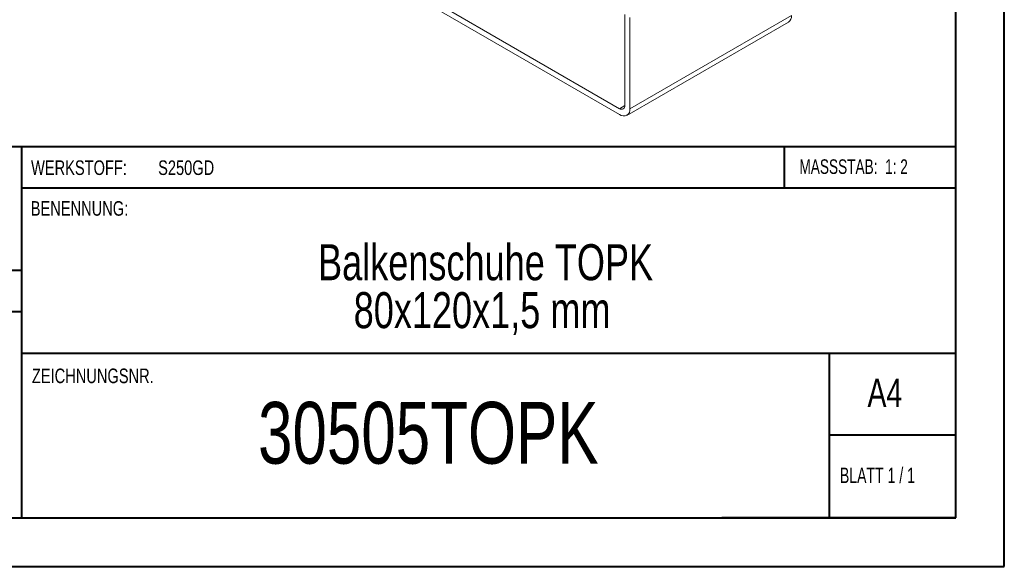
# Model space of a CAD drawing. Header units: millimetres. Extents: x 0 to 210, y 0 to 297.
# Tile 2 of 9: x 109 to 210, y 0 to 56. Entities that reach past the tile are written whole.
import ezdxf

# ---------------------------------------------------------------- set-up
doc = ezdxf.new("R2010")
doc.units = ezdxf.units.MM
doc.styles.add('SLDTEXTSTYLE0', font='TXT', dxfattribs={"width": 0.75})
doc.styles.add('SLDTEXTSTYLE1', font='TXT', dxfattribs={"width": 0.681818})
doc.styles.add('SLDTEXTSTYLE2', font='TXT', dxfattribs={"width": 0.7})

# ---------------------------------------------------------------- blocks, each defined once
blk = doc.blocks.new('SW_NOTE_1')
at = {"color": 0, "linetype": 'Continuous', "lineweight": 0, "char_height": 3.7042, "attachment_point": 2, "style": 'SLDTEXTSTYLE0'}
for s, insert in [('Balkenschuhe TOPK', (23.21, 4.77)), ('80x120x1,5 mm', (22.85, -0.16))]:
    blk.add_mtext(s, dxfattribs=dict(at, insert=insert))

msp = doc.modelspace()

# ---------------------------------------------------------------- linework, layer by layer
at = {"color": 7, "linetype": 'Continuous', "lineweight": 40}
for p, q in [((210.08, 0.21), (210.08, 297.21)), ((205.08, 5.21), (205.08, 292.21)), ((205.08, 43.37), (10.11, 43.37)), ((108.91, 43.37), (108.91, 5.12)), ((187.47, 39.12), (187.47, 43.37)), ((205.08, 39.12), (108.91, 39.12)), ((108.91, 30.62), (10.11, 30.62)), ((108.91, 26.37), (10.11, 26.37)), ((108.91, 22.12), (205.08, 22.12)), ((192.08, 5.21), (192.08, 22.21)), ((205.08, 13.71), (192.08, 13.71)), ((10.08, 5.21), (205.08, 5.21)), ((205.08, 5.21), (180.99, 5.21)), ((0.08, 0.21), (210.08, 0.21))]:
    msp.add_line(p, q, dxfattribs=at)
at = {"color": 7, "linetype": 'Continuous', "lineweight": 15}
for p, q in [((170.49, 47.28), (143.27, 63)), ((143.27, 62.38), (170.49, 46.67)), ((171.02, 56.98), (171.02, 47.59)), ((188.17, 56.87), (171.55, 47.28)), ((171.24, 46.59), (187.86, 56.19)), ((171.55, 47.28), (171.55, 56.67)), ((170.49, 47.28), (171.02, 47.59))]:
    msp.add_line(p, q, dxfattribs=at)
for centre, radius, start, end in [((187.45, 56.78), 0.719, 304.0564, 7.2558), ((170.7, 47.54), 0.328, 230.7967, 9.214), ((170.9, 47.18), 0.655, 230.7967, 9.214)]:
    msp.add_arc(centre, radius, start, end, dxfattribs=at)

# ---------------------------------------------------------------- block references
at = {"color": 7, "linetype": 'Continuous', "lineweight": 0}
msp.add_blockref('SW_NOTE_1', (133.48, 28.57), dxfattribs=at)

# ---------------------------------------------------------------- texts
for s, insert, char_height, attachment_point, style in [('WERKSTOFF:', (109.91, 41.96), 1.5, 1, 'SLDTEXTSTYLE0'), ('S250GD', (122.99, 41.96), 1.5, 1, 'SLDTEXTSTYLE0'), ('MASSSTAB:  1: 2', (188.99, 42.07), 1.5, 1, 'SLDTEXTSTYLE2'), ('BENENNUNG:', (109.88, 37.77), 1.5, 1, 'SLDTEXTSTYLE0'), ('ZEICHNUNGSNR.', (110, 20.55), 1.5, 1, 'SLDTEXTSTYLE0'), ('A4', (196, 19.52), 2.91, 1, 'SLDTEXTSTYLE0'), ('30505TOPK', (150.8, 17.12), 6.35, 2, 'SLDTEXTSTYLE0'), ('BLATT 1 / 1', (193.16, 10.36), 1.5875, 1, 'SLDTEXTSTYLE1')]:
    msp.add_mtext(s, dxfattribs=dict(at, insert=insert, char_height=char_height, attachment_point=attachment_point, style=style))

doc.saveas('drawing.dxf')
